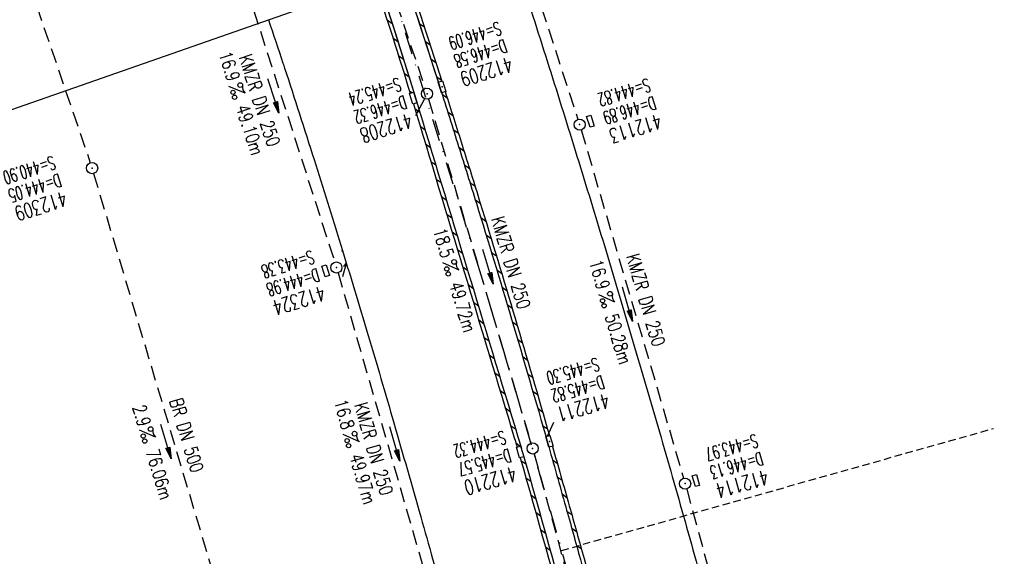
# Model space of a CAD drawing. Extents: x 446740 to 447511, y 442825 to 444035.
# Tile 5 of 23: x 447212 to 447344, y 442995 to 443067. Entities that reach past the tile are written whole.
import ezdxf
from ezdxf.enums import TextEntityAlignment as Align

# ---------------------------------------------------------------- set-up
doc = ezdxf.new("R2010")
doc.units = 0
doc.header["$LTSCALE"] = 2
doc.header["$MEASUREMENT"] = 0
for name, pattern in [('AUSGEZOGEN', [0]), ('GESTRICH-X2', [1.5, 1, -0.5]), ('GESTRICHELT', [0.75, 0.5, -0.25]), ('STRICHPT-X3', [3, 1.5, -0.75, 0, -0.75])]:
    doc.linetypes.add(name, pattern=pattern)
doc.layers.get('0').update_dxf_attribs({"linetype": 'AUSGEZOGEN'})
for name, color, linetype in [('ACHSE', 250, 'STRICHPT-X3'), ('FBR', 8, 'CONTINUOUS'), ('HEKTOM', 250, 'GESTRICHELT'), ('KANAL', 7, 'GESTRICH-X2'), ('PFEIL', 7, 'CONTINUOUS'), ('PKT', 7, 'CONTINUOUS'), ('PKT-CODE', 2, 'CONTINUOUS'), ('Planeinteilung', 6, 'CONTINUOUS'), ('RAHMEN', 250, 'AUSGEZOGEN'), ('SCHACHTNR', 6, 'CONTINUOUS'), ('SCHLITZRINNE', 8, 'AUSGEZOGEN'), ('SCHSYMBOL', 7, 'AUSGEZOGEN'), ('TEXTO', 4, 'CONTINUOUS'), ('TEXTU', 4, 'CONTINUOUS')]:
    doc.layers.add(name, color=color, linetype=linetype)
doc.styles.add('ROMANS', font='romans.shx', dxfattribs={"width": 0.8})

# ---------------------------------------------------------------- blocks, each defined once
blk = doc.blocks.new('GST')
at = {"color": 0}
blk.add_circle((0, 0), 0.75, dxfattribs=at)
blk.add_point((0, 0), dxfattribs=at)
blk = doc.blocks.new('17')
blk.add_lwpolyline([(-0.76, -1.22), (0.75, -1.22), (0.75, -1.8), (-0.76, -1.8)], close=True)
blk.add_blockref('GST', (0, 0))
blk = doc.blocks.new('PROM')
blk.add_line((1.57, 1.82), (0.02, 0.02))
for centre, radius in [((0.32, 1.51), 0.317), ((0.94, 0.29), 0.283), ((1.64, 0.29), 0.283)]:
    blk.add_circle(centre, radius)
blk.add_arc((0.99, 2.68), 1.03, 239.1414, 303.3549)
blk = doc.blocks.new('PFEIL2')
at = {"color": 0}
for p, q in [((0.88, 0), (-2.4, -0.01)), ((0.88, -0.27), (0.88, 0.28)), ((0.88, 0.28), (2.43, 0.01)), ((0.91, 0.27), (0.88, 0.26)), ((0.97, 0.26), (0.88, 0.25)), ((1.02, 0.25), (0.88, 0.23)), ((1.07, 0.24), (0.88, 0.21)), ((1.13, 0.23), (0.88, 0.19)), ((1.18, 0.22), (0.88, 0.17)), ((1.24, 0.21), (0.88, 0.15)), ((1.29, 0.21), (0.88, 0.14)), ((1.34, 0.2), (0.88, 0.12)), ((1.4, 0.19), (0.88, 0.1)), ((1.45, 0.18), (0.88, 0.08)), ((1.51, 0.17), (0.88, 0.06)), ((1.56, 0.16), (0.88, 0.04)), ((1.61, 0.15), (0.88, 0.02)), ((1.67, 0.14), (0.88, 0.01)), ((1.72, 0.13), (0.88, -0.01)), ((1.78, 0.12), (0.88, -0.03)), ((1.83, 0.11), (0.88, -0.05)), ((1.88, 0.1), (0.88, -0.07)), ((1.94, 0.09), (0.88, -0.09)), ((2.05, 0.08), (0.88, -0.12)), ((1.99, 0.08), (0.88, -0.11)), ((2.1, 0.07), (0.88, -0.14)), ((2.15, 0.06), (0.88, -0.16)), ((2.21, 0.05), (0.88, -0.18)), ((2.26, 0.04), (0.88, -0.2)), ((2.32, 0.03), (0.88, -0.22)), ((2.37, 0.02), (0.88, -0.23)), ((2.42, 0.01), (0.88, -0.25)), ((2.43, 0.01), (0.88, -0.27))]:
    blk.add_line(p, q, dxfattribs=at)
blk = doc.blocks.new('13')
blk.add_lwpolyline([(0.76, 1.22), (-0.75, 1.22), (-0.75, 1.8), (0.76, 1.8)], close=True)
at = {"rotation": 180}
blk.add_blockref('GST', (0, 0), dxfattribs=at)
blk = doc.blocks.new('30')
at = {"color": 0}
for p, q in [((-0.75, -0.29), (-0.75, 0.29)), ((-0.75, 0.29), (0.75, 0.29)), ((0.75, 0.29), (0.75, -0.29)), ((0.75, -0.29), (-0.75, -0.29))]:
    blk.add_line(p, q, dxfattribs=at)
blk.add_point((0, 0), dxfattribs=at)
blk = doc.blocks.new('10')
blk.add_blockref('GST', (0, 0))
blk = doc.blocks.new('1135420')
at = {"layer": 'RAHMEN'}
blk.add_line((950, 5), (950, 415), dxfattribs=at)

msp = doc.modelspace()

# ---------------------------------------------------------------- linework, layer by layer
at = {"layer": 'ACHSE', "flags": 128}
msp.add_lwpolyline([(446948.15, 443969.1), (446949.93, 443964.02), (446958.19, 443940.42), (446966.45, 443916.82), (446974.71, 443893.22), (446979.2, 443880.39), (446999.48, 443822.43), (447024.26, 443751.65), (447049.03, 443680.86), (447082.07, 443586.47), (447106.84, 443515.68), (447123.36, 443468.49), (447156.39, 443374.1), (447181.17, 443303.31), (447222.46, 443185.33), (447230.72, 443161.73), (447238.98, 443138.14), (447247.24, 443114.54), (447247.53, 443113.71), (447255.36, 443090.9), (447261.5, 443072.27), (447263.19, 443067.15), (447270.72, 443043.32), (447277.96, 443019.39), (447284.9, 442995.37), (447291.54, 442971.27), (447297.88, 442947.08), (447303.92, 442922.83), (447309.66, 442898.49), (447310.78, 442893.51)], dxfattribs=at)
at = {"layer": 'FBR'}
for points in [[(447277.58, 443077.89, -0.000622), (447279.37, 443072.38, -0.001558), (447283.2, 443060.38, -0.001554), (447286.96, 443048.34, -0.001558), (447290.64, 443036.32, -0.001548), (447294.26, 443024.21, -0.001546), (447297.81, 443012.07, -0.001557), (447301.26, 442999.99, -0.001552), (447304.63, 442987.89, -0.001541), (447307.96, 442975.68, -0.001544), (447311.2, 442963.45, -0.001556), (447314.35, 442951.29, -0.001558), (447317.43, 442939.12, -0.001547), (447320.44, 442926.83, -0.001543), (447323.39, 442914.53, -0.001553), (447326.23, 442902.3, -0.000397), (447326.95, 442899.17, -0.000397)], [(447260.3, 443071.84, -0.006879), (447265.35, 443055.92, -0.000178), (447279.03, 443010.64, -0.003558), (447279.7, 443008.37, -0.002845), (447286.53, 442983.97, -0.00292), (447292.92, 442960.11, -0.002719), (447299.15, 442935.73, -0.002813), (447304.91, 442912.1, -0.00248), (447309.35, 442893.01, -0.003108)], [(447245.54, 443066.68, -0.000009), (447247.49, 443060.82, -0.001301), (447247.71, 443060.17, -0.002008), (447251.66, 443047.89, -0.002152), (447255.25, 443036.4, -0.002234), (447258.89, 443024.4, -0.002262), (447262.37, 443012.51, -0.001175), (447265.99, 442999.87, -0.001315), (447269.16, 442988.56, -0.000966), (447272.6, 442976.06, -0.001041), (447275.76, 442964.43, -0.001473), (447278.67, 442953.49, -0.001332), (447281.81, 442941.38, -0.002056), (447284.99, 442928.8, -0.002056), (447288.06, 442916.2, -0.001507), (447290.67, 442905.18, -0.001262), (447293.71, 442891.99, -0.000368), (447294.65, 442887.86, -0.002089)]]:
    msp.add_lwpolyline(points, format="xyb", dxfattribs=at)
at = {"layer": 'FBR', "flags": 128}
msp.add_lwpolyline([(447263.58, 443072.99, -0.001526), (447268.59, 443057.5, -0.001154), (447271.07, 443049.66, -0.001184), (447273.46, 443042.01, -0.002933), (447278.18, 443026.45, -0.00276), (447283.01, 443009.86, -0.000806), (447285.45, 443001.24, -0.000978), (447287.43, 442994.13, -0.001489), (447291.98, 442977.53, -0.001531), (447296.31, 442961.35, -0.00108), (447298.56, 442952.74, -0.001192), (447300.57, 442944.93, -0.002293), (447303.95, 442931.39, -0.001714), (447308.33, 442913.22, -0.000896), (447310.39, 442904.49, -0.000964), (447312.27, 442896.36, -0.000313), (447312.77, 442894.21, -0.000313)], format="xyb", dxfattribs=at)
at = {"layer": 'HEKTOM'}
msp.add_line((447284.9, 442995.37), (447342.87, 443011.75), dxfattribs=at)
at = {"layer": 'KANAL'}
for p, q in [((447239.88, 443079.41), (447244.12, 443066.18)), ((447267.03, 443056), (447280.78, 443009.78)), ((447287.53, 443051.87), (447301.28, 443005.06)), ((447222.06, 443046.03), (447243.37, 442974.56)), ((447254.88, 443032.66), (447268.34, 442986.09)), ((447281.22, 443008.34), (447294.03, 442961.37)), ((447301.69, 443003.62), (447314.47, 442956.81))]:
    msp.add_line(p, q, dxfattribs=at)
at = {"layer": 'KANAL', "flags": 128}
for points in [[(447172.66, 443190.53), (447218.3, 443057.15), (447221.62, 443047.44)], [(447251.12, 443103.03), (447261.56, 443072.29), (447266.59, 443057.44)], [(447271.94, 443099.66), (447278.9, 443078.36), (447287.09, 443053.31)], [(447239.88, 443079.41), (447244.12, 443066.18), (447254.44, 443034.09)]]:
    msp.add_lwpolyline(points, dxfattribs=at)
at = {"layer": 'PKT'}
msp.add_point((447255.43, 443035.63), dxfattribs=at)
at = {"layer": 'SCHACHTNR'}
for p, q in [((447266.48, 443056.06), (447265.27, 443053.78)), ((447283, 443010.72), (447283.85, 443012.59))]:
    msp.add_line(p, q, dxfattribs=at)
at = {"layer": 'SCHLITZRINNE'}
for p, q in [((447261.47, 443066.66), (447262.15, 443066.17)), ((447265.79, 443066.18), (447266.47, 443065.7)), ((447262.24, 443064.26), (447262.92, 443063.77)), ((447266.56, 443063.8), (447267.24, 443063.32)), ((447263, 443061.86), (447263.68, 443061.37)), ((447267.33, 443061.42), (447268.01, 443060.93)), ((447263.74, 443059.48), (447264.42, 443058.99)), ((447268.09, 443059.04), (447268.77, 443058.55)), ((447264.47, 443057.1), (447264.78, 443056.88)), ((447265.14, 443056.62), (447265.14, 443056.62)), ((447268.85, 443056.66), (447269.53, 443056.18)), ((447265.19, 443054.73), (447265.86, 443054.25)), ((447269.61, 443054.28), (447270.29, 443053.8)), ((447265.91, 443052.37), (447266.57, 443051.89)), ((447270.36, 443051.91), (447271.04, 443051.43)), ((447266.62, 443050), (447267.29, 443049.52)), ((447271.11, 443049.54), (447271.78, 443049.06)), ((447267.34, 443047.64), (447268, 443047.16)), ((447271.85, 443047.18), (447272.53, 443046.7)), ((447268.05, 443045.27), (447268.72, 443044.79)), ((447272.59, 443044.82), (447273.26, 443044.34)), ((447268.76, 443042.91), (447269.43, 443042.43)), ((447273.32, 443042.46), (447273.99, 443041.98)), ((447269.48, 443040.54), (447270.15, 443040.06)), ((447274.05, 443040.1), (447274.72, 443039.63)), ((447270.19, 443038.18), (447270.86, 443037.7)), ((447274.77, 443037.75), (447275.44, 443037.28)), ((447270.91, 443035.81), (447271.58, 443035.33)), ((447275.49, 443035.41), (447276.15, 443034.94)), ((447271.62, 443033.45), (447272.29, 443032.97)), ((447276.2, 443033.07), (447276.86, 443032.59)), ((447272.34, 443031.08), (447273, 443030.6)), ((447276.9, 443030.73), (447277.57, 443030.26)), ((447273.05, 443028.72), (447273.72, 443028.24)), ((447277.6, 443028.39), (447278.26, 443027.92)), ((447273.77, 443026.36), (447274.43, 443025.87)), ((447278.3, 443026.06), (447278.96, 443025.6)), ((447274.48, 443023.99), (447275.15, 443023.51)), ((447278.98, 443023.74), (447279.64, 443023.27)), ((447275.19, 443021.63), (447275.86, 443021.15)), ((447279.67, 443021.41), (447280.32, 443020.95)), ((447275.91, 443019.26), (447276.57, 443018.78)), ((447280.34, 443019.1), (447281, 443018.63)), ((447276.62, 443016.9), (447277.29, 443016.42)), ((447281.02, 443016.78), (447281.67, 443016.32)), ((447277.33, 443014.54), (447278, 443014.05)), ((447281.69, 443014.47), (447282.34, 443014)), ((447278.05, 443012.17), (447278.71, 443011.69)), ((447282.35, 443012.16), (447283, 443011.7)), ((447278.76, 443009.81), (447279.35, 443009.38)), ((447279.42, 443009.33), (447279.42, 443009.33)), ((447279.43, 443007.47), (447280.09, 443007)), ((447283.66, 443007.55), (447284.31, 443007.09)), ((447280.1, 443005.14), (447280.75, 443004.67)), ((447284.32, 443005.25), (447284.97, 443004.79)), ((447280.76, 443002.82), (447281.41, 443002.35)), ((447284.97, 443002.95), (447285.61, 443002.49)), ((447285.61, 443000.65), (447286.26, 443000.19)), ((447281.42, 443000.49), (447282.07, 443000.02)), ((447282.07, 442998.17), (447282.72, 442997.7)), ((447286.26, 442998.36), (447286.9, 442997.9)), ((447282.72, 442995.85), (447283.37, 442995.39)), ((447286.9, 442996.07), (447287.54, 442995.61))]:
    msp.add_line(p, q, dxfattribs=at)
for points in [[(447233.13, 443161.27, 0.000068), (447234.78, 443156.57, -0.000142), (447236.42, 443151.87, -0.000108), (447237.55, 443148.62, 0.000029), (447241.76, 443136.55, 0.000283), (447247.45, 443120.29, -0.000296), (447252.9, 443104.69, -0.001543), (447254.47, 443100.14, -0.000665), (447258.08, 443089.54, -0.002456), (447262.61, 443075.94, -0.001817), (447268.59, 443057.5, -0.001154), (447271.07, 443049.66, -0.001184), (447273.46, 443042.01, -0.002933), (447278.18, 443026.45, -0.00276), (447283.01, 443009.86, -0.000806), (447285.45, 443001.24, -0.000978), (447287.43, 442994.13, -0.001489), (447291.98, 442977.53, -0.001531)], [(447253.59, 443104.21, -0.001324), (447254.94, 443100.3, -0.000665), (447258.55, 443089.7, -0.002456), (447263.09, 443076.09, -0.00174), (447268.81, 443058.44, -0.001154)], [(447249.35, 443102.44, -0.003504), (447259.78, 443071.8, -0.006485), (447264.56, 443056.81, -0.000178)], [(447249.67, 443103.02, -0.003552), (447260.26, 443071.96, -0.006929), (447265.35, 443055.92, -0.000178), (447279.03, 443010.64, -0.003558), (447279.7, 443008.37, -0.002845), (447286.53, 442983.97, -0.00292), (447292.92, 442960.11, -0.002719), (447299.15, 442935.73, -0.002813), (447304.91, 442912.1, -0.00248), (447309.35, 442893.01, -0.003108)], [(447269.27, 443057.01, -0.00106), (447271.55, 443049.81, -0.001184), (447273.94, 443042.15, -0.002933), (447278.66, 443026.59, -0.002627), (447283.26, 443010.8, -0.000806)], [(447265, 443055.37, -0.000176), (447278.55, 443010.49, -0.001956), (447278.92, 443009.25, -0.002845)], [(447283.67, 443009.35, -0.000745), (447285.93, 443001.38, -0.000978), (447287.91, 442994.27, -0.001489), (447292.46, 442977.66, -0.001454), (447296.58, 442962.29, -0.00108)], [(447279.34, 443007.81, -0.002795), (447286.05, 442983.83, -0.00281), (447292.2, 442960.89, -0.002719)]]:
    msp.add_lwpolyline(points, format="xyb", dxfattribs=at)
at = {"layer": 'SCHSYMBOL'}
for points in [[(447265.03, 443056.95), (447265.47, 443055.52), (447264.92, 443055.35), (447264.48, 443056.78)], [(447279.4, 443009.39), (447279.82, 443007.95), (447279.26, 443007.79), (447278.84, 443009.23)]]:
    msp.add_lwpolyline(points, close=True, dxfattribs=at)

# ---------------------------------------------------------------- block references
at = {"layer": 'PFEIL'}
for p, rotation in [((447246.2, 443056.44), 287.8153000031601), ((447275.01, 443033.49), 286.5729999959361), ((447293.74, 443028.45), 286.3585000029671), ((447231.77, 443010.01), 286.601100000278), ((447262.49, 443009.68), 286.1553000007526)]:
    msp.add_blockref('PFEIL2', p, dxfattribs=dict(at, rotation=rotation))
at = {"layer": 'Planeinteilung', "linetype": 'Continuous', "rotation": 289.2892292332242}
msp.add_blockref('1135420', (446739.88, 443896.21), dxfattribs=at)
at = {"layer": 'SCHSYMBOL'}
for name, p, rotation in [('GST', (447266.83, 443056.73), 287.5797000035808), ('30', (447268.84, 443057.66), 287.5875999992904), ('13', (447287.32, 443052.58), 287.2939999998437), ('10', (447221.86, 443046.74), 287.6975999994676), ('17', (447254.66, 443033.38), 287.0464999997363), ('GST', (447281.01, 443009.07), 286.1665999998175), ('30', (447283.26, 443010.02), 285.8721071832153), ('13', (447301.48, 443004.34), 285.8781000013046)]:
    msp.add_blockref(name, p, dxfattribs=dict(at, rotation=rotation))
at = {"layer": 'TEXTU'}
for p, rotation in [((447240.21, 443057.73), 287.8153000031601), ((447268.93, 443034.01), 286.5729999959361), ((447289.86, 443029.73), 286.3585000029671), ((447228.18, 443011.55), 286.601100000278), ((447255.56, 443010.94), 286.1553000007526)]:
    msp.add_blockref('PROM', p, dxfattribs=dict(at, rotation=rotation))

# ---------------------------------------------------------------- texts
at = {"layer": 'PKT-CODE', "style": 'ROMANS', "oblique": 15, "width": 0.75}
msp.add_text('1', height=1.8, dxfattribs=at).set_placement((447255.44, 443032.12), align=Align.CENTER)
at = {"layer": 'SCHACHTNR', "style": 'ROMANS'}
for s, height, rotation, width, p in [('S=446.09', 1.8, 197.5876, 0.6, (447276.45, 443066.45)), ('D=446.58', 1.8, 197.5876, 0.6, (447277.2, 443064.08)), ('412209', 2, 197.5876, 0.7, (447277.95, 443061.7)), ('S=445.24', 1.8, 197.5797, 0.6, (447263, 443058.93)), ('S=444.82', 1.8, 197.2941, 0.6, (447296.48, 443058.83)), ('D=446.32', 1.8, 197.5797, 0.6, (447263.75, 443056.53)), ('D=446.89', 1.8, 197.2941, 0.6, (447297.23, 443056.42)), ('412208', 2, 197.5797, 0.7, (447264.5, 443054.15)), ('412113', 2, 197.2941, 0.7, (447297.98, 443054.05)), ('S=440.90', 1.8, 197.6976, 0.6, (447216.59, 443048.41)), ('D=444.05', 1.8, 197.6976, 0.6, (447217.37, 443046.03)), ('412309', 2, 197.6976, 0.7, (447218.12, 443043.66)), ('S=443.38', 1.8, 197.0465, 0.6, (447251.34, 443035.72)), ('D=444.98', 1.8, 197.0465, 0.6, (447252.06, 443033.31)), ('412324', 2, 197.0465, 0.7, (447252.81, 443030.94)), ('S=445.30', 1.8, 196.1745, 0.6, (447289.63, 443021.32)), ('D=445.82', 1.8, 196.1745, 0.6, (447290.32, 443018.92)), ('412211', 2, 196.1745, 0.7, (447291, 443016.51)), ('S=444.32', 1.8, 196.1666, 0.6, (447277.12, 443011.48)), ('S=443.97', 1.8, 195.8781, 0.6, (447310.97, 443011.03)), ('D=445.57', 1.8, 196.1666, 0.6, (447277.81, 443009.07)), ('D=446.13', 1.8, 195.8781, 0.6, (447311.66, 443008.63)), ('412210', 2, 196.1666, 0.7, (447278.53, 443006.67)), ('412114', 2, 195.8781, 0.7, (447312.35, 443006.22))]:
    msp.add_text(s, height=height, rotation=rotation, dxfattribs=dict(at, width=width)).set_placement(p)
at = {"layer": 'TEXTO', "style": 'ROMANS', "width": 0.75}
for s, rotation, p in [('KMZR DN 250', 287.8153, (447243.49, 443055.57)), ('KMZR DN 250', 286.573, (447277.23, 443033.78)), ('KMZR DN 250', 286.3585, (447295.34, 443028.75)), ('BR DN 500', 286.6011, (447233.69, 443010.59)), ('KMZR DN 250', 286.1553, (447258.8, 443008.77))]:
    msp.add_text(s, height=1.8, rotation=rotation, dxfattribs=at).set_placement(p, align=Align.CENTER)
at = {"layer": 'TEXTU', "style": 'ROMANS', "width": 0.75}
for s, rotation, p in [('16.9', 287.8153, (447238.82, 443062.08)), ('49.10m', 287.8153, (447241.13, 443054.89)), ('18.5', 286.573, (447267.62, 443038.38)), ('16.9', 286.3585, (447288.56, 443034.12)), ('49.72m', 286.573, (447269.78, 443031.13)), ('50.28m', 286.3585, (447290.69, 443026.84)), ('16.8', 286.1553, (447254.3, 443015.34)), ('2.9', 286.6011, (447227.25, 443014.62)), ('76.06m', 286.6011, (447229.03, 443008.66)), ('49.97m', 286.1553, (447256.39, 443008.05))]:
    msp.add_text(s, height=1.8, rotation=rotation, dxfattribs=at).set_placement(p)

doc.saveas('drawing.dxf')
